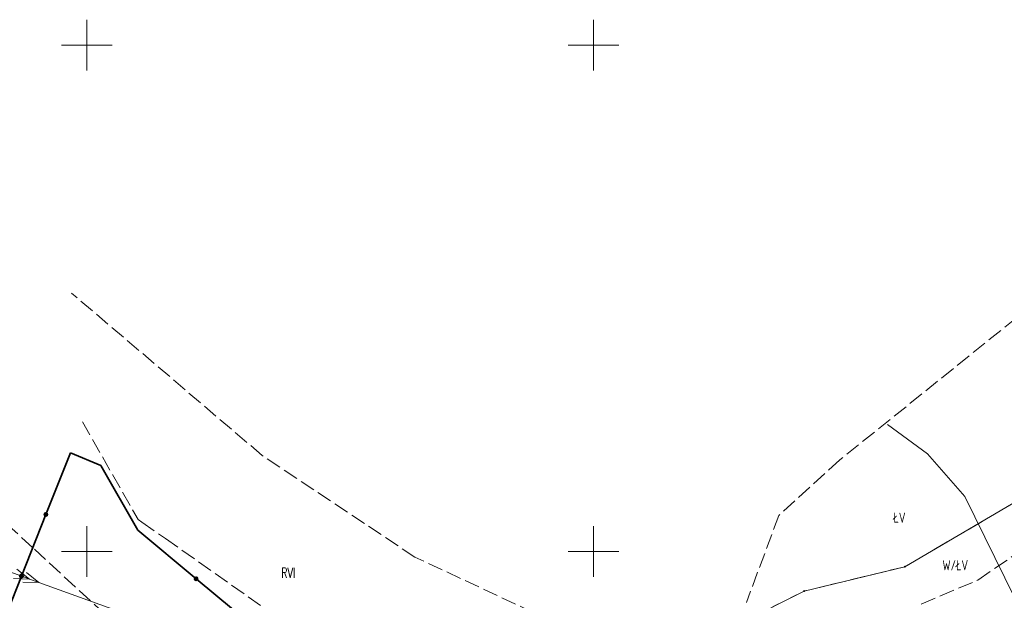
# Model space of a CAD drawing. Header units: metres. Extents: x 7395998 to 7397036, y 5813644 to 5814526.
# Tile 17 of 27: x 7396243 to 7396341, y 5814245 to 5814302. Entities that reach past the tile are written whole.
import ezdxf
from ezdxf.enums import TextEntityAlignment as Align

# ---------------------------------------------------------------- set-up
doc = ezdxf.new("R2010")
doc.units = ezdxf.units.M
doc.header["$MEASUREMENT"] = 0
for name, pattern in [('1', [0]), ('3_SUEP_A', [0]), ('3_SUTP_A', [0]), ('EGDE', [0]), ('EGKK', [2, 1.5, -0.5])]:
    doc.linetypes.add(name, pattern=pattern)
doc.layers.get('0').update_dxf_attribs({"color": 250, "linetype": 'CONTINUOUS', "lineweight": 100})
for name, color, linetype, lineweight in [('Dzialki', 7, 'EGDE', 18), ('Kontury', 3, 'EGKK', 18), ('Numery_konturow', 3, 'CONTINUOUS', 9), ('OTO_L_0', 7, 'CONTINUOUS', 35), ('Podzial_sekcyjny_krzyze', 7, '1', 0), ('Punkty', 7, 'CONTINUOUS', 18), ('SUEP_L_0', 1, '3_SUEP_A', 18), ('SUTP_L_0', 30, '3_SUTP_A', 18)]:
    doc.layers.add(name, color=color, linetype=linetype, lineweight=lineweight)
doc.styles.get("Standard").update_dxf_attribs({"font": 'Simplex.SHX', "width": 0.75})

# ---------------------------------------------------------------- blocks, each defined once
blk = doc.blocks.new('GRO')
at = {"linetype": 'Continuous'}
blk.add_circle((0, 0), 0.045, dxfattribs=at)

msp = doc.modelspace()

# ---------------------------------------------------------------- linework, layer by layer
at = {"layer": 'Dzialki'}
for p, q in [((7396341.79, 5814254.99), (7396330.7, 5814248.5)), ((7396330.7, 5814248.5), (7396320.77, 5814246.1)), ((7396320.77, 5814246.1), (7396314.25, 5814242.83))]:
    msp.add_line(p, q, dxfattribs=at)
at = {"layer": 'Kontury'}
for p, q in [((7396267.3, 5814259.48), (7396248.49, 5814275.51)), ((7396344.84, 5814275.59), (7396324.29, 5814259.04)), ((7396249.55, 5814262.81), (7396255.05, 5814253.17)), ((7396282.37, 5814249.45), (7396267.3, 5814259.48)), ((7396324.29, 5814259.04), (7396318.28, 5814253.57)), ((7396341.79, 5814254.99), (7396330.7, 5814248.5)), ((7396244.65, 5814250.38), (7396240.58, 5814254.11)), ((7396318.28, 5814253.57), (7396315.07, 5814244.97)), ((7396255.05, 5814253.17), (7396255.41, 5814252.91)), ((7396255.41, 5814252.91), (7396257.74, 5814251.28)), ((7396257.74, 5814251.28), (7396271.95, 5814241.28)), ((7396337.9, 5814247.19), (7396343.17, 5814250.79)), ((7396251.81, 5814243.79), (7396244.65, 5814250.38)), ((7396295.92, 5814243.11), (7396282.37, 5814249.45)), ((7396330.7, 5814248.5), (7396320.77, 5814246.1)), ((7396332.31, 5814244.79), (7396337.9, 5814247.19)), ((7396320.77, 5814246.1), (7396314.25, 5814242.83))]:
    msp.add_line(p, q, dxfattribs=at)
at = {"layer": 'OTO_L_0'}
for p, q in [((7396245.958, 5814253.655), (7396248.366, 5814259.729)), ((7396248.366, 5814259.729), (7396251.359, 5814258.505)), ((7396251.359, 5814258.505), (7396255.015, 5814252.116)), ((7396243.55, 5814247.581), (7396245.958, 5814253.655)), ((7396255.015, 5814252.116), (7396260.774, 5814247.312)), ((7396240.786, 5814240.609), (7396243.55, 5814247.581)), ((7396260.774, 5814247.312), (7396264.456, 5814244.24))]:
    msp.add_line(p, q, dxfattribs=at)
for centre in [(7396245.958, 5814253.655), (7396243.55, 5814247.581), (7396260.774, 5814247.312)]:
    msp.add_circle(centre, 0.17, dxfattribs=at)
at = {"layer": 'Podzial_sekcyjny_krzyze'}
for p, q in [((7396250, 5814297.5), (7396250, 5814302.5)), ((7396300, 5814297.5), (7396300, 5814302.5)), ((7396247.5, 5814300), (7396252.5, 5814300)), ((7396297.5, 5814300), (7396302.5, 5814300)), ((7396250, 5814247.5), (7396250, 5814252.5)), ((7396300, 5814247.5), (7396300, 5814252.5)), ((7396247.5, 5814250), (7396252.5, 5814250)), ((7396297.5, 5814250), (7396302.5, 5814250))]:
    msp.add_line(p, q, dxfattribs=at)
at = {"layer": 'SUEP_L_0', "linetype": '3_SUEP_A'}
for p, q in [((7396233.985, 5814251.022), (7396245.273, 5814246.95)), ((7396243.091, 5814248.269), (7396244.332, 5814247.289)), ((7396244.031, 5814247.929), (7396245.273, 5814246.95)), ((7396244.332, 5814247.289), (7396242.751, 5814247.328)), ((7396245.273, 5814246.95), (7396243.692, 5814246.989)), ((7396245.273, 5814246.95), (7396256.561, 5814242.879))]:
    msp.add_line(p, q, dxfattribs=at)
at = {"layer": 'SUTP_L_0', "linetype": '3_SUTP_A'}
for p, q in [((7396332.94, 5814259.63), (7396329, 5814262.54)), ((7396336.62, 5814255.43), (7396332.94, 5814259.63)), ((7396341.56, 5814245.4), (7396336.62, 5814255.43))]:
    msp.add_line(p, q, dxfattribs=at)

# ---------------------------------------------------------------- block references
at = {"layer": 'Punkty'}
for p in [(7396330.7, 5814248.5), (7396320.77, 5814246.1)]:
    msp.add_blockref('GRO', p, dxfattribs=at)

# ---------------------------------------------------------------- texts
at = {"layer": 'Numery_konturow', "width": 0.7}
for s, p in [('ŁV', (7396330.773, 5814253.838)), ('RVI', (7396270.573, 5814248.396))]:
    msp.add_text(s, height=1, dxfattribs=at).set_placement(p, align=Align.TOP_RIGHT)
msp.add_text('W/ŁV', height=1, dxfattribs=at).set_placement((7396334.41, 5814249.15), align=Align.TOP_LEFT)

doc.saveas('drawing.dxf')
